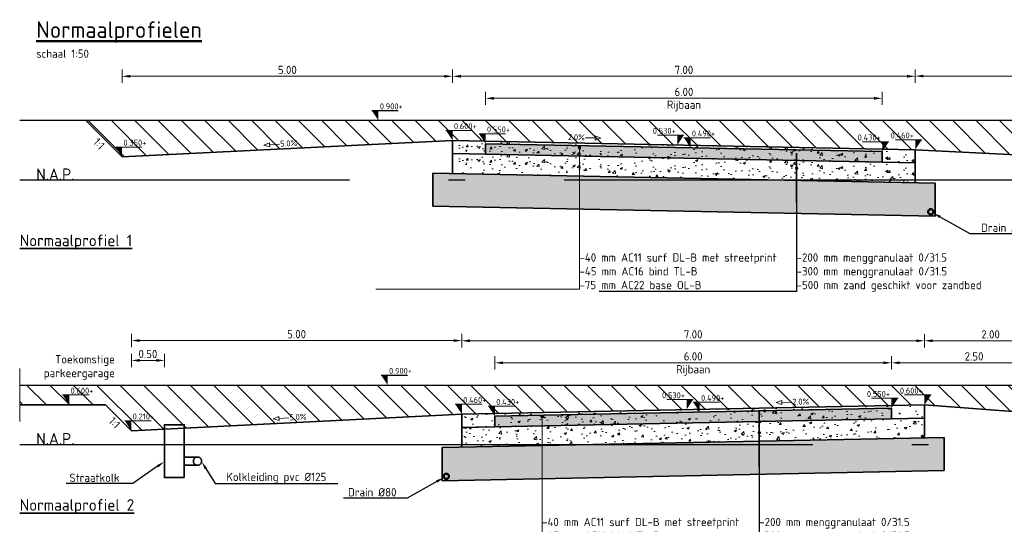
# Model space of a CAD drawing. Header units: metres. Extents: x 90704 to 91821, y 464826 to 465227.
# Tile 25 of 27: x 91534.3 to 91549.19, y 465096.56 to 465104.19. Entities that reach past the tile are written whole.
import ezdxf
from ezdxf import colors
from ezdxf.entities.mleader import LeaderData, LeaderLine
from ezdxf.math import Vec2, Vec3

# ---------------------------------------------------------------- set-up
doc = ezdxf.new("R2010")
doc.units = ezdxf.units.M
for name, pattern in [('AL-NAP_LIJN', [15.25, 12, -1.5, 0.25, -1.5]), ('RI-DRAIN_PP80', [9, 6, -1, 0, -1, 0, -1]), ('RI-HWA_KOLKAANSLUITING', [4.3, 2.5, -1.8]), ('XX-AFBREEK', [7, 4, -1, 1, -1]), ('XX-HIDDEN', [4, 2, -2])]:
    doc.linetypes.add(name, pattern=pattern)
for name, color, linetype, lineweight in [('N-WE-GW-BERM-G', 90, 'Continuous', 35), ('N-WE-GW-GROND_ONTGRAVEN-A', 253, 'Continuous', 18), ('N-WE-VH-M-50', 7, 'Continuous', 18), ('N-WE-VH-VERHARDING_FUNDERING-G', 7, 'Continuous', 35), ('N-WE-VH-VERHARDING_FUNDERING_GRANULAAT-AD-50', 252, 'Continuous', 18), ('N-WE-VH-VERHARDING_FUNDERING_ZAND-AD-50', 252, 'Continuous', 18), ('N-WE-WH-T25', 7, 'Continuous', 25), ('X-XX-AL-AFBREEKLIJN-G', 7, 'XX-AFBREEK', 18), ('X-XX-AL-CONSTRUCTIELIJN-GD', 7, 'Continuous', 25), ('X-XX-AL-NAP-GD', 7, 'AL-NAP_LIJN', 25), ('X-XX-AL-NAP-T35', 2, 'Continuous', 35), ('X-XX-AL-PEILMAAT-SD', 7, 'Continuous', 25), ('X-XX-AL-T25', 7, 'Continuous', 25), ('X-XX-AL-T35', 2, 'Continuous', 35), ('X-XX-AL-T50', 4, 'Continuous', 50)]:
    doc.layers.add(name, color=color, linetype=linetype, lineweight=lineweight)
for name, color, linetype, lineweight, true_color in [('N-WE-RI-DRAINAGE_DRAIN_PP_80-GD', 7, 'RI-DRAIN_PP80', 50, 0xff9124), ('N-WE-RI-HWA_KOLK_STRAATKOLK-S', 150, 'Continuous', 25, 0x007fff), ('N-WE-RI-HWA_KOLKAANSLUITING_PVC_125-G', 150, 'RI-HWA_KOLKAANSLUITING', 35, 0x007fff), ('N-WE-VH-VERHARDING-G', 7, 'XX-HIDDEN', 35, 0x7dbf7d), ('T-WE-VH-M-50', 7, 'Continuous', 18, 0x7dbf7d)]:
    doc.layers.add(name, color=color, linetype=linetype, lineweight=lineweight, true_color=true_color)
doc.styles.add('NLCS-ISO', font='NLCS-ISO.ttf')
doc.styles.add('NLCS-ISO-M50-T25', font='NLCS-ISO.ttf', dxfattribs={"height": 0.125})
doc.styles.add('NLCS-ISO-M50-T35', font='NLCS-ISO.ttf', dxfattribs={"height": 0.175})
doc.styles.add('NLCS-ISO-M50-T50', font='NLCS-ISO.ttf', dxfattribs={"height": 0.25})
doc.dimstyles.new('NLCS-M50-T25-PIJL_L2_H1', dxfattribs={"dimscale": 0.05, "dimtxt": 2.5, "dimasz": 2.5, "dimexe": 2, "dimexo": 2, "dimgap": 0.7, "dimtad": 1, "dimzin": 0, "dimdsep": 46, "dimtxsty": 'NLCS-ISO-M50-T25', "dimcen": 0, "dimdle": 2, "dimclrd": 256, "dimclre": 256, "dimclrt": 256, "dimadec": 1, "dimazin": 0, "dimtfac": 1, "dimtdec": 3, "dimtofl": 0, "dimtmove": 0, "dimatfit": 3, "dimfxl": 2, "dimfxlon": 1, "dimtfillclr": 256, "dimtolj": 1, "dimtzin": 0, "dimlwd": -1, "dimlwe": -1, "dimarcsym": 0})

# ---------------------------------------------------------------- blocks, each defined once
blk = doc.blocks.new('SAL-PEILMAAT_INFRACAD_H01-SOD')
at = {"color": 0, "linetype": 'ByBlock', "lineweight": -2}
blk.add_line((-2, 3), (6, 3), dxfattribs=at)
blk.add_solid([(-2, 3), (0, 3), (0, 0)], dxfattribs=at)
at = {"color": 0, "linetype": 'ByBlock', "lineweight": -2, "style": 'NLCS-ISO'}
blk.add_attdef('...', (0.4, 3.4), '', height=1.8, dxfattribs=at)
blk = doc.blocks.new('*D40')
at = {"layer": 'Defpoints', "color": 0, "transparency": 16777216}
for p in [(91547.486, 465098.999), (91547.486, 465098.312), (91541.486, 465098.192)]:
    blk.add_point(p, dxfattribs=at)
at = {"layer": 'T-WE-VH-M-50', "transparency": 16777216}
for p, q in [((91541.486, 465098.899), (91541.486, 465099.099)), ((91547.486, 465098.899), (91547.486, 465099.099)), ((91541.611, 465098.999), (91547.361, 465098.999))]:
    blk.add_line(p, q, dxfattribs=at)
for points in [[(91541.611, 465099.02), (91541.611, 465098.978), (91541.486, 465098.999)], [(91547.361, 465099.02), (91547.361, 465098.978), (91547.486, 465098.999)]]:
    blk.add_solid(points, dxfattribs=at)
at = {"layer": 'T-WE-VH-M-50', "transparency": 16777216, "char_height": 0.125, "attachment_point": 5, "style": 'NLCS-ISO-M50-T25'}
for s, insert in [('\\A1;6.00', (91544.486, 465099.096)), ('\\A1;Rijbaan', (91544.486, 465098.883))]:
    blk.add_mtext(s, dxfattribs=dict(at, insert=insert))
blk = doc.blocks.new('*U32')
blk.add_lwpolyline([(-4.85, 1.28), (-3.12, 0.65), (-3.12, 1.91)], close=True)
blk.add_lwpolyline([(-0.16, 1.28), (-3.12, 1.28)])
at = {"style": 'NLCS-ISO'}
blk.add_attdef('AFSCHOT', (0.06, 0.53), '', height=1.8, dxfattribs=at)
blk = doc.blocks.new('_Dot')
at = {"color": 0, "linetype": 'ByBlock', "lineweight": -2}
blk.add_line((-0.5, 0), (-1, 0), dxfattribs=at)
at = {"color": 0, "linetype": 'ByBlock', "const_width": 0.5}
blk.add_lwpolyline([(-0.25, 0, 1), (0.25, 0, 1)], format="xyb", close=True, dxfattribs=at)
blk = doc.blocks.new('*D41')
at = {"layer": 'Defpoints', "color": 0, "transparency": 16777216}
for p in [(91547.986, 465099.332), (91547.986, 465098.362), (91540.986, 465098.222)]:
    blk.add_point(p, dxfattribs=at)
at = {"layer": 'N-WE-VH-M-50', "transparency": 16777216}
for p, q in [((91540.986, 465099.232), (91540.986, 465099.432)), ((91541.111, 465099.332), (91547.861, 465099.332)), ((91547.986, 465099.232), (91547.986, 465099.432))]:
    blk.add_line(p, q, dxfattribs=at)
for points in [[(91541.111, 465099.353), (91541.111, 465099.311), (91540.986, 465099.332)], [(91547.861, 465099.353), (91547.861, 465099.311), (91547.986, 465099.332)]]:
    blk.add_solid(points, dxfattribs=at)
at = {"layer": 'N-WE-VH-M-50', "transparency": 16777216, "insert": (91544.486, 465099.429), "char_height": 0.125, "attachment_point": 5, "style": 'NLCS-ISO-M50-T25'}
blk.add_mtext('\\A1;7.00', dxfattribs=at)
blk = doc.blocks.new('*D74')
at = {"layer": 'Defpoints', "color": 0, "transparency": 16777216}
for p in [(91549.986, 465099.332), (91547.986, 465098.362), (91549.986, 465098.212)]:
    blk.add_point(p, dxfattribs=at)
at = {"layer": 'N-WE-VH-M-50', "transparency": 16777216}
for p, q in [((91547.986, 465099.232), (91547.986, 465099.432)), ((91548.111, 465099.332), (91549.861, 465099.332)), ((91549.986, 465099.232), (91549.986, 465099.432))]:
    blk.add_line(p, q, dxfattribs=at)
for points in [[(91548.111, 465099.353), (91548.111, 465099.311), (91547.986, 465099.332)], [(91549.861, 465099.353), (91549.861, 465099.311), (91549.986, 465099.332)]]:
    blk.add_solid(points, dxfattribs=at)
at = {"layer": 'N-WE-VH-M-50', "transparency": 16777216, "insert": (91548.986, 465099.429), "char_height": 0.125, "attachment_point": 5, "style": 'NLCS-ISO-M50-T25'}
blk.add_mtext('\\A1;2.00', dxfattribs=at)
blk = doc.blocks.new('*D75')
at = {"layer": 'Defpoints', "color": 0, "transparency": 16777216}
for p in [(91540.986, 465099.335), (91540.986, 465098.222), (91535.986, 465097.972)]:
    blk.add_point(p, dxfattribs=at)
at = {"layer": 'N-WE-VH-M-50', "transparency": 16777216}
for p, q in [((91535.986, 465099.235), (91535.986, 465099.435)), ((91536.111, 465099.335), (91540.861, 465099.335)), ((91540.986, 465099.235), (91540.986, 465099.435))]:
    blk.add_line(p, q, dxfattribs=at)
for points in [[(91536.111, 465099.356), (91536.111, 465099.314), (91535.986, 465099.335)], [(91540.861, 465099.356), (91540.861, 465099.314), (91540.986, 465099.335)]]:
    blk.add_solid(points, dxfattribs=at)
at = {"layer": 'N-WE-VH-M-50', "transparency": 16777216, "insert": (91538.486, 465099.432), "char_height": 0.125, "attachment_point": 5, "style": 'NLCS-ISO-M50-T25'}
blk.add_mtext('\\A1;5.00', dxfattribs=at)
blk = doc.blocks.new('*D76')
at = {"layer": 'Defpoints', "color": 0, "transparency": 16777216}
for p in [(91541.346, 465102.999), (91541.346, 465102.312), (91547.346, 465102.192)]:
    blk.add_point(p, dxfattribs=at)
at = {"layer": 'T-WE-VH-M-50', "transparency": 16777216}
for p, q in [((91541.346, 465102.899), (91541.346, 465103.099)), ((91547.346, 465102.899), (91547.346, 465103.099)), ((91547.221, 465102.999), (91541.471, 465102.999))]:
    blk.add_line(p, q, dxfattribs=at)
for points in [[(91541.471, 465103.02), (91541.471, 465102.978), (91541.346, 465102.999)], [(91547.221, 465103.02), (91547.221, 465102.978), (91547.346, 465102.999)]]:
    blk.add_solid(points, dxfattribs=at)
at = {"layer": 'T-WE-VH-M-50', "transparency": 16777216, "char_height": 0.125, "attachment_point": 5, "style": 'NLCS-ISO-M50-T25'}
for s, insert in [('\\A1;6.00', (91544.346, 465103.096)), ('\\A1;Rijbaan', (91544.346, 465102.883))]:
    blk.add_mtext(s, dxfattribs=dict(at, insert=insert))
blk = doc.blocks.new('*D77')
at = {"layer": 'Defpoints', "color": 0, "transparency": 16777216}
for p in [(91540.846, 465103.332), (91540.846, 465102.362), (91547.846, 465102.222)]:
    blk.add_point(p, dxfattribs=at)
at = {"layer": 'N-WE-VH-M-50', "transparency": 16777216}
for p, q in [((91540.846, 465103.232), (91540.846, 465103.432)), ((91547.846, 465103.232), (91547.846, 465103.432)), ((91547.721, 465103.332), (91540.971, 465103.332))]:
    blk.add_line(p, q, dxfattribs=at)
for points in [[(91540.971, 465103.353), (91540.971, 465103.311), (91540.846, 465103.332)], [(91547.721, 465103.353), (91547.721, 465103.311), (91547.846, 465103.332)]]:
    blk.add_solid(points, dxfattribs=at)
at = {"layer": 'N-WE-VH-M-50', "transparency": 16777216, "insert": (91544.346, 465103.429), "char_height": 0.125, "attachment_point": 5, "style": 'NLCS-ISO-M50-T25'}
blk.add_mtext('\\A1;7.00', dxfattribs=at)
blk = doc.blocks.new('*D78')
at = {"layer": 'Defpoints', "color": 0, "transparency": 16777216}
for p in [(91535.846, 465103.332), (91540.846, 465102.362), (91535.846, 465102.112)]:
    blk.add_point(p, dxfattribs=at)
at = {"layer": 'N-WE-VH-M-50', "transparency": 16777216}
for p, q in [((91535.846, 465103.232), (91535.846, 465103.432)), ((91540.846, 465103.232), (91540.846, 465103.432)), ((91540.721, 465103.332), (91535.971, 465103.332))]:
    blk.add_line(p, q, dxfattribs=at)
for points in [[(91535.971, 465103.353), (91535.971, 465103.311), (91535.846, 465103.332)], [(91540.721, 465103.353), (91540.721, 465103.311), (91540.846, 465103.332)]]:
    blk.add_solid(points, dxfattribs=at)
at = {"layer": 'N-WE-VH-M-50', "transparency": 16777216, "insert": (91538.346, 465103.429), "char_height": 0.125, "attachment_point": 5, "style": 'NLCS-ISO-M50-T25'}
blk.add_mtext('\\A1;5.00', dxfattribs=at)
blk = doc.blocks.new('*D79')
at = {"layer": 'Defpoints', "color": 0, "transparency": 16777216}
for p in [(91547.846, 465103.335), (91547.846, 465102.222), (91552.846, 465101.972)]:
    blk.add_point(p, dxfattribs=at)
at = {"layer": 'N-WE-VH-M-50', "transparency": 16777216}
for p, q in [((91547.846, 465103.235), (91547.846, 465103.435)), ((91552.846, 465103.235), (91552.846, 465103.435)), ((91552.721, 465103.335), (91547.971, 465103.335))]:
    blk.add_line(p, q, dxfattribs=at)
for points in [[(91547.971, 465103.356), (91547.971, 465103.314), (91547.846, 465103.335)], [(91552.721, 465103.356), (91552.721, 465103.314), (91552.846, 465103.335)]]:
    blk.add_solid(points, dxfattribs=at)
at = {"layer": 'N-WE-VH-M-50', "transparency": 16777216, "insert": (91550.346, 465103.432), "char_height": 0.125, "attachment_point": 5, "style": 'NLCS-ISO-M50-T25'}
blk.add_mtext('\\A1;5.00', dxfattribs=at)
blk = doc.blocks.new('*D104')
at = {"layer": 'Defpoints', "color": 0, "transparency": 16777216}
for p in [(91549.986, 465098.999), (91547.486, 465098.312), (91549.986, 465098.212)]:
    blk.add_point(p, dxfattribs=at)
at = {"layer": 'T-WE-VH-M-50', "transparency": 16777216}
for p, q in [((91547.486, 465098.899), (91547.486, 465099.099)), ((91549.986, 465098.899), (91549.986, 465099.099)), ((91547.611, 465098.999), (91549.861, 465098.999))]:
    blk.add_line(p, q, dxfattribs=at)
for points in [[(91547.611, 465099.02), (91547.611, 465098.978), (91547.486, 465098.999)], [(91549.861, 465099.02), (91549.861, 465098.978), (91549.986, 465098.999)]]:
    blk.add_solid(points, dxfattribs=at)
at = {"layer": 'T-WE-VH-M-50', "transparency": 16777216, "insert": (91548.736, 465099.096), "char_height": 0.125, "attachment_point": 5, "style": 'NLCS-ISO-M50-T25'}
blk.add_mtext('\\A1;2.50', dxfattribs=at)
blk = doc.blocks.new('*D114')
at = {"layer": 'Defpoints', "color": 0, "transparency": 16777216}
for p in [(91536.486, 465099.035), (91536.486, 465098.012), (91535.986, 465097.972)]:
    blk.add_point(p, dxfattribs=at)
at = {"layer": 'N-WE-VH-M-50', "transparency": 16777216}
for p, q in [((91535.986, 465098.935), (91535.986, 465099.135)), ((91536.111, 465099.035), (91536.361, 465099.035)), ((91536.486, 465098.935), (91536.486, 465099.135))]:
    blk.add_line(p, q, dxfattribs=at)
for points in [[(91536.111, 465099.056), (91536.111, 465099.014), (91535.986, 465099.035)], [(91536.361, 465099.056), (91536.361, 465099.014), (91536.486, 465099.035)]]:
    blk.add_solid(points, dxfattribs=at)
at = {"layer": 'N-WE-VH-M-50', "transparency": 16777216, "insert": (91536.236, 465099.132), "char_height": 0.125, "attachment_point": 5, "style": 'NLCS-ISO-M50-T25'}
blk.add_mtext('\\A1;0.50', dxfattribs=at)

msp = doc.modelspace()

# ---------------------------------------------------------------- hatches: boundary and pattern name
at = {"layer": 'N-WE-GW-GROND_ONTGRAVEN-A'}
h = msp.add_hatch(dxfattribs=at)
h.set_pattern_fill('AGW-WERK_ONTGRAVEN', color=256, scale=0.05, pattern_type=2)
h.set_pattern_definition([(135, (0, 0), (-0.1767766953, -0.1767766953), [])])
h.paths.add_polyline_path([(91553.236, 465102.362), (91554.536, 465102.362), (91554.536, 465102.662), (91535.296, 465102.662), (91535.846, 465102.112), (91540.846, 465102.362), (91547.846, 465102.222), (91552.846, 465101.972), (91553.036, 465102.162)])
h = msp.add_hatch(dxfattribs=at)
h.set_pattern_fill('AGW-WERK_ONTGRAVEN', color=256, scale=0.05, pattern_type=2)
h.set_pattern_definition([(135, (-25.3278, -4), (-0.1767766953, -0.1767766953), [])])
h.paths.add_polyline_path([(91547.986, 465098.362), (91549.986, 465098.212), (91549.536, 465098.662), (91534.296, 465098.662), (91534.296, 465098.362), (91535.596, 465098.362), (91535.986, 465097.972), (91540.986, 465098.222)])
at = {"layer": 'N-WE-VH-VERHARDING-G', "linetype": 'ByBlock', "true_color": 0xd7ebd2}
h = msp.add_hatch(color=254, dxfattribs=at)
h.dxf.hatch_style = 1
h.paths.add_polyline_path([(91541.346, 465102.152), (91541.346, 465102.312), (91547.346, 465102.192), (91547.346, 465102.032)])
h = msp.add_hatch(color=254, dxfattribs=at)
h.dxf.hatch_style = 1
h.paths.add_polyline_path([(91547.486, 465098.152), (91547.486, 465098.312), (91541.486, 465098.192), (91541.486, 465098.032)])
at = {"layer": 'N-WE-VH-VERHARDING_FUNDERING_GRANULAAT-AD-50'}
h = msp.add_hatch(dxfattribs=at)
h.set_pattern_fill('AVH-FUNDERING_GRANULAAT_MENG_01-SO', color=256, scale=0.05, pattern_type=2)
h.set_pattern_definition([(50, (91566.8138, 465102.23175), (0.35863, -0.031376), [0.0375, -0.4125]), (355, (91566.8138, 465102.23175), (-0.0693757, 0.376096), [0.03, -0.33]), (100.4514, (91566.84367, 465102.22913), (0.2892547, 0.34472), [0.03187, -0.350571]), (46.1842, (91566.8138, 465102.33175), (0.5336205, -0.0827595), [0.05625, -0.61875]), (96.6356, (91566.85826, 465102.32485), (0.467331, 0.487059), [0.047805, -0.525857]), (351.1842, (91566.8138, 465102.33175), (0.467331, 0.487059), [0.045, -0.495]), (21, (91566.8638, 465102.30675), (0.2984535, -0.2013094), [0.0375, -0.4125]), (326, (91566.8638, 465102.30675), (0.1216577, 0.362575), [0.03, -0.33]), (71.4514, (91566.88866, 465102.28997), (0.4201113, 0.1612652), [0.03187, -0.350571]), (37.5, (91566.81379, 465102.23175), (0.0060799, 0.1664469), [0, -0.326, 0, -0.335, 0, -0.33125]), (7.5, (91566.81379, 465102.23175), (0.1315348, 0.1972059), [0, -0.191, 0, -0.3185, 0, -0.12625]), (327.5, (91566.70229, 465102.23175), (0.2669112, -0.01127744), [0, -0.125, 0, -0.39, 0, -0.5175]), (317.5, (91566.6523, 465102.23175), (0.291593, 0.0500525), [0, -0.1625, 0, -0.259, 0, -0.3675])])
h.paths.add_polyline_path([(91540.846, 465102.162), (91540.846, 465102.362), (91547.846, 465102.222), (91547.846, 465102.022)])
h = msp.add_hatch(dxfattribs=at)
h.set_pattern_fill('AVH-FUNDERING_GRANULAAT_MENG_01-SO', color=256, scale=0.05, pattern_type=2)
h.set_pattern_definition([(50, (91566.8138, 465102.0317), (0.35863, -0.031376), [0.0375, -0.4125]), (355, (91566.8138, 465102.0317), (-0.0693757, 0.376096), [0.03, -0.33]), (100.4514, (91566.84367, 465102.0291), (0.2892547, 0.34472), [0.03187, -0.350571]), (46.1842, (91566.8138, 465102.1317), (0.5336205, -0.0827595), [0.05625, -0.61875]), (96.6356, (91566.85826, 465102.1248), (0.467331, 0.487059), [0.047805, -0.525857]), (351.1842, (91566.8138, 465102.1317), (0.467331, 0.487059), [0.045, -0.495]), (21, (91566.8638, 465102.1067), (0.2984535, -0.2013094), [0.0375, -0.4125]), (326, (91566.8638, 465102.1067), (0.1216577, 0.362575), [0.03, -0.33]), (71.4514, (91566.88866, 465102.08993), (0.4201113, 0.1612652), [0.03187, -0.350571]), (37.5, (91566.81379, 465102.0317), (0.0060799, 0.1664469), [0, -0.326, 0, -0.335, 0, -0.33125]), (7.5, (91566.81379, 465102.0317), (0.1315348, 0.1972059), [0, -0.191, 0, -0.3185, 0, -0.12625]), (327.5, (91566.70229, 465102.0317), (0.2669112, -0.01127744), [0, -0.125, 0, -0.39, 0, -0.5175]), (317.5, (91566.6523, 465102.0317), (0.291593, 0.0500525), [0, -0.1625, 0, -0.259, 0, -0.3675])])
h.paths.add_polyline_path([(91540.846, 465101.862), (91540.846, 465102.162), (91547.846, 465102.022), (91547.846, 465101.722)])
h = msp.add_hatch(dxfattribs=at)
h.set_pattern_fill('AVH-FUNDERING_GRANULAAT_MENG_01-SO', color=256, scale=0.05, pattern_type=2)
h.set_pattern_definition([(50, (91541.486, 465098.23175), (0.35863, -0.031376), [0.0375, -0.4125]), (355, (91541.486, 465098.23175), (-0.069376, 0.376096), [0.03, -0.33]), (100.4514, (91541.51588, 465098.22913), (0.289255, 0.34472), [0.03187, -0.350571]), (46.184, (91541.486, 465098.33175), (0.53362, -0.08276), [0.05625, -0.61875]), (96.636, (91541.53046, 465098.32485), (0.46733, 0.48706), [0.047805, -0.525857]), (351.184, (91541.486, 465098.33175), (0.46733, 0.48706), [0.045, -0.495]), (21, (91541.536, 465098.30675), (0.298454, -0.20131), [0.0375, -0.4125]), (326, (91541.536, 465098.30675), (0.121658, 0.362575), [0.03, -0.33]), (71.4514, (91541.56087, 465098.28997), (0.420111, 0.161265), [0.03187, -0.350571]), (37.5, (91541.486, 465098.23175), (0.00608, 0.166447), [0, -0.326, 0, -0.335, 0, -0.33125]), (7.5, (91541.486, 465098.23175), (0.131535, 0.197206), [0, -0.191, 0, -0.3185, 0, -0.12625]), (327.5, (91541.3745, 465098.23175), (0.2669112, -0.0112774), [0, -0.125, 0, -0.39, 0, -0.5175]), (317.5, (91541.3245, 465098.23175), (0.291593, 0.0500525), [0, -0.1625, 0, -0.259, 0, -0.3675])])
h.paths.add_polyline_path([(91547.986, 465098.162), (91547.986, 465098.362), (91540.986, 465098.222), (91540.986, 465098.022)])
h = msp.add_hatch(dxfattribs=at)
h.set_pattern_fill('AVH-FUNDERING_GRANULAAT_MENG_01-SO', color=256, scale=0.05, pattern_type=2)
h.set_pattern_definition([(50, (91546.81656, 465102.04668), (0.35863, -0.031376), [0.0375, -0.4125]), (355, (91546.81656, 465102.04668), (-0.069376, 0.376096), [0.03, -0.33]), (100.4514, (91546.84644, 465102.04406), (0.289255, 0.34472), [0.03187, -0.350571]), (46.184, (91546.81656, 465102.14668), (0.53362, -0.08276), [0.05625, -0.61875]), (96.636, (91546.861, 465102.1398), (0.46733, 0.48706), [0.047805, -0.525857]), (351.184, (91546.81656, 465102.1467), (0.46733, 0.48706), [0.045, -0.495]), (21, (91546.86656, 465102.12168), (0.298454, -0.20131), [0.0375, -0.4125]), (326, (91546.86656, 465102.12168), (0.121658, 0.362575), [0.03, -0.33]), (71.4514, (91546.89143, 465102.1049), (0.420111, 0.161265), [0.03187, -0.350571]), (37.5, (91546.81656, 465102.04668), (0.00608, 0.166447), [0, -0.326, 0, -0.335, 0, -0.33125]), (7.5, (91546.81656, 465102.04668), (0.1315348, 0.197206), [0, -0.191, 0, -0.3185, 0, -0.12625]), (327.5, (91546.70506, 465102.04668), (0.2669112, -0.0112774), [0, -0.125, 0, -0.39, 0, -0.5175]), (317.5, (91546.65506, 465102.04668), (0.291593, 0.0500525), [0, -0.1625, 0, -0.259, 0, -0.3675])])
h.paths.add_polyline_path([(91547.986, 465097.862), (91547.986, 465098.162), (91540.986, 465098.022), (91540.986, 465097.722)])
at = {"layer": 'N-WE-VH-VERHARDING_FUNDERING_ZAND-AD-50'}
h = msp.add_hatch(dxfattribs=at)
h.set_pattern_fill('AVH-FUNDERING_ZAND-SO', color=256, scale=0.05, pattern_type=2)
h.set_pattern_definition([(37.5, (19.99723, -0.01497), (-0.003149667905, 0.096341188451), [0, -0.076, 0, -0.085, 0, -0.08125]), (7.5, (19.99723, -0.01497), (0.088488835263, 0.14110730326), [0, -0.041, 0, -0.0685, 0, -0.02625]), (327.5, (19.93573, -0.01497), (0.155707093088, 0.000282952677), [0, -0.025, 0, -0.09, 0, -0.1175]), (317.5, (19.93573, -0.01497), (0.15030633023, 0.043883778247), [0, -0.0125, 0, -0.059, 0, -0.0675])])
h.paths.add_polyline_path([(91540.546, 465101.368), (91540.546, 465101.868), (91548.146, 465101.716), (91548.151, 465101.216), (91548.141, 465101.216)])
h = msp.add_hatch(dxfattribs=at)
h.set_pattern_fill('AVH-FUNDERING_ZAND-SO', color=256, scale=0.05, pattern_type=2)
h.set_pattern_definition([(37.5, (-5.33056, -4.01497), (-0.003149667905, 0.096341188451), [0, -0.076, 0, -0.085, 0, -0.08125]), (7.5, (-5.33056, -4.01497), (0.088488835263, 0.14110730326), [0, -0.041, 0, -0.0685, 0, -0.02625]), (327.5, (-5.39206, -4.01497), (0.155707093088, 0.000282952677), [0, -0.025, 0, -0.09, 0, -0.1175]), (317.5, (-5.39206, -4.01497), (0.15030633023, 0.043883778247), [0, -0.0125, 0, -0.059, 0, -0.0675])])
h.paths.add_polyline_path([(91548.286, 465097.368), (91548.286, 465097.868), (91540.686, 465097.716), (91540.681, 465097.216), (91540.691, 465097.216)])

# ---------------------------------------------------------------- linework, layer by layer
at = {"layer": 'N-WE-GW-BERM-G', "flags": 128}
for points in [[(91535.846, 465102.112), (91535.296, 465102.662)], [(91540.846, 465102.362), (91535.846, 465102.112)], [(91547.846, 465102.222), (91552.846, 465101.972), (91553.236, 465102.362), (91554.536, 465102.362)], [(91540.986, 465098.222), (91535.986, 465097.972), (91535.596, 465098.362), (91534.296, 465098.362)], [(91547.986, 465098.362), (91549.986, 465098.212)]]:
    msp.add_lwpolyline(points, dxfattribs=at)
at = {"layer": 'N-WE-RI-DRAINAGE_DRAIN_PP_80-GD'}
for centre in [(91548.081, 465101.282), (91540.751, 465097.282)]:
    msp.add_circle(centre, 0.04, dxfattribs=at)
at = {"layer": 'N-WE-RI-HWA_KOLK_STRAATKOLK-S', "lineweight": 35}
msp.add_lwpolyline([(91536.786, 465097.262), (91536.486, 465097.262), (91536.486, 465098.062), (91536.786, 465098.062)], close=True, dxfattribs=at)
at = {"layer": 'N-WE-RI-HWA_KOLKAANSLUITING_PVC_125-G', "flags": 128}
for points in [[(91536.986, 465097.574), (91536.786, 465097.574)], [(91536.992, 465097.449), (91536.786, 465097.449)]]:
    msp.add_lwpolyline(points, dxfattribs=at)
at = {"layer": 'N-WE-RI-HWA_KOLKAANSLUITING_PVC_125-G'}
msp.add_circle((91536.986, 465097.512), 0.0625, dxfattribs=at)
at = {"layer": 'N-WE-VH-VERHARDING-G', "linetype": 'ByBlock', "flags": 128}
for points in [[(91547.346, 465102.032), (91547.346, 465102.192), (91541.346, 465102.312), (91541.346, 465102.152)], [(91541.486, 465098.032), (91541.486, 465098.192), (91547.486, 465098.312), (91547.486, 465098.152)]]:
    msp.add_lwpolyline(points, dxfattribs=at)
at = {"layer": 'N-WE-VH-VERHARDING_FUNDERING-G', "flags": 128}
for points in [[(91540.846, 465102.362), (91547.846, 465102.222)], [(91540.846, 465102.362), (91540.846, 465101.862)], [(91540.846, 465102.162), (91547.846, 465102.022)], [(91547.846, 465102.222), (91547.846, 465101.722)], [(91540.546, 465101.868), (91548.146, 465101.716)], [(91540.546, 465101.868), (91540.546, 465101.368)], [(91548.146, 465101.216), (91548.146, 465101.716)], [(91548.146, 465101.216), (91540.546, 465101.368)], [(91547.986, 465098.362), (91540.986, 465098.222)], [(91547.986, 465098.362), (91547.986, 465097.862)], [(91540.986, 465098.222), (91540.986, 465097.722)], [(91547.986, 465098.162), (91540.986, 465098.022)], [(91548.286, 465097.868), (91540.686, 465097.716)], [(91548.286, 465097.868), (91548.286, 465097.368)], [(91540.686, 465097.216), (91540.686, 465097.716)], [(91540.686, 465097.216), (91548.286, 465097.368)]]:
    msp.add_lwpolyline(points, dxfattribs=at)
at = {"layer": 'X-XX-AL-AFBREEKLIJN-G'}
msp.add_line((91534.296, 465098.112), (91534.296, 465098.912), dxfattribs=at)
at = {"layer": 'X-XX-AL-CONSTRUCTIELIJN-GD', "color": 252, "flags": 128}
for points in [[(91554.536, 465102.662), (91534.296, 465102.662)], [(91534.296, 465098.662), (91549.536, 465098.662), (91549.986, 465098.212), (91550.986, 465098.212)]]:
    msp.add_lwpolyline(points, dxfattribs=at)
at = {"layer": 'X-XX-AL-NAP-GD', "flags": 128}
for points in [[(91554.536, 465101.762), (91534.296, 465101.762)], [(91534.296, 465097.762), (91550.986, 465097.762)]]:
    msp.add_lwpolyline(points, dxfattribs=at)

# ---------------------------------------------------------------- block references
at = {"layer": 'N-WE-VH-M-50', "xscale": 0.05, "yscale": 0.05, "zscale": 0.05}
for p, values in [((91540.846, 465102.362), {'...': '0.600+'}), ((91535.846, 465102.112), {'...': '0.350+'}), ((91535.046, 465098.362), {'...': '0.600+'}), ((91540.986, 465098.222), {'...': '0.460+'}), ((91535.986, 465097.972), {'...': '0.210+'})]:
    msp.add_blockref('SAL-PEILMAAT_INFRACAD_H01-SOD', p, dxfattribs=at).add_auto_attribs(values)
at = {"layer": 'N-WE-VH-M-50'}
ref = msp.add_blockref('*U32', (91542.846, 465102.338), dxfattribs=dict(at, xscale=-0.05000000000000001, yscale=0.05000000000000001, zscale=0.05000000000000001, rotation=358.8542371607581))
ref.add_attrib('AFSCHOT', '2.0%', (91542.592, 465102.369), dxfattribs={"layer": '0', "height": 0.09, "rotation": 358.8542, "style": 'NLCS-ISO'})
ref = msp.add_blockref('SAL-PEILMAAT_INFRACAD_H01-SOD', (91544.246, 465102.292), dxfattribs=dict(at, xscale=-0.05, yscale=0.05, zscale=0.05))
ref.add_attrib('...', '0.530+', (91543.875, 465102.462), dxfattribs={"layer": '0', "color": 0, "linetype": 'ByBlock', "lineweight": -2, "height": 0.09, "style": 'NLCS-ISO'})
ref = msp.add_blockref('SAL-PEILMAAT_INFRACAD_H01-SOD', (91547.846, 465102.222), dxfattribs=dict(at, xscale=-0.05, yscale=0.05, zscale=0.05))
ref.add_attrib('...', '0.460+', (91547.475, 465102.392), dxfattribs={"layer": '0', "color": 0, "linetype": 'ByBlock', "lineweight": -2, "height": 0.09, "style": 'NLCS-ISO'})
at = {"layer": 'N-WE-VH-M-50', "xscale": 0.05000000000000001, "yscale": 0.05000000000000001, "zscale": 0.05000000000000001}
for p, rotation, values in [((91538.238, 465102.24), 3.056134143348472, {'AFSCHOT': '5.0%'}), ((91545.986, 465098.338), 1.145762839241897, {'AFSCHOT': '2.0%'}), ((91538.378, 465098.101), 3.056134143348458, {'AFSCHOT': '5.0%'})]:
    msp.add_blockref('*U32', p, dxfattribs=dict(at, rotation=rotation)).add_auto_attribs(values)
at = {"layer": 'N-WE-VH-M-50'}
ref = msp.add_blockref('SAL-PEILMAAT_INFRACAD_H01-SOD', (91547.986, 465098.362), dxfattribs=dict(at, xscale=-0.05, yscale=0.05, zscale=0.05))
ref.add_attrib('...', '0.600+', (91547.615, 465098.532), dxfattribs={"layer": '0', "color": 0, "linetype": 'ByBlock', "lineweight": -2, "height": 0.09, "style": 'NLCS-ISO'})
ref = msp.add_blockref('SAL-PEILMAAT_INFRACAD_H01-SOD', (91544.386, 465098.292), dxfattribs=dict(at, xscale=-0.05, yscale=0.05, zscale=0.05))
ref.add_attrib('...', '0.530+', (91544.015, 465098.462), dxfattribs={"layer": '0', "color": 0, "linetype": 'ByBlock', "lineweight": -2, "height": 0.09, "style": 'NLCS-ISO'})
at = {"layer": 'T-WE-VH-M-50', "xscale": 0.05, "yscale": 0.05, "zscale": 0.05}
for p, values in [((91541.346, 465102.312), {'...': '0.550+'}), ((91544.446, 465102.252), {'...': '0.490+'}), ((91541.486, 465098.192), {'...': '0.430+'}), ((91544.586, 465098.252), {'...': '0.490+'})]:
    msp.add_blockref('SAL-PEILMAAT_INFRACAD_H01-SOD', p, dxfattribs=at).add_auto_attribs(values)
at = {"layer": 'T-WE-VH-M-50'}
ref = msp.add_blockref('SAL-PEILMAAT_INFRACAD_H01-SOD', (91547.346, 465102.192), dxfattribs=dict(at, xscale=-0.05, yscale=0.05, zscale=0.05))
ref.add_attrib('...', '0.430+', (91546.975, 465102.362), dxfattribs={"layer": '0', "color": 0, "linetype": 'ByBlock', "lineweight": -2, "height": 0.09, "style": 'NLCS-ISO'})
ref = msp.add_blockref('SAL-PEILMAAT_INFRACAD_H01-SOD', (91547.486, 465098.312), dxfattribs=dict(at, xscale=-0.05, yscale=0.05, zscale=0.05))
ref.add_attrib('...', '0.550+', (91547.115, 465098.482), dxfattribs={"layer": '0', "color": 0, "linetype": 'ByBlock', "lineweight": -2, "height": 0.09, "style": 'NLCS-ISO'})
at = {"layer": 'X-XX-AL-PEILMAAT-SD', "color": 252, "xscale": 0.05, "yscale": 0.05, "zscale": 0.05}
for p in [(91539.725, 465102.662), (91539.865, 465098.662)]:
    msp.add_blockref('SAL-PEILMAAT_INFRACAD_H01-SOD', p, dxfattribs=at).add_auto_attribs({'...': '0.900+'})

# ---------------------------------------------------------------- texts
at = {"layer": 'X-XX-AL-NAP-T35', "char_height": 0.175, "attachment_point": 7, "style": 'NLCS-ISO-M50-T35'}
for insert in [(91534.546, 465101.762), (91534.546, 465097.762)]:
    msp.add_mtext_dynamic_manual_height_columns('N.A.P.', width=0.60853, gutter_width=1.75, heights=[0.175], dxfattribs=dict(at, insert=insert))
at = {"layer": 'X-XX-AL-T25', "style": 'NLCS-ISO-M50-T25'}
msp.add_text('schaal 1:50', height=0.125, dxfattribs=at).set_placement((91534.546, 465103.612))
at = {"layer": 'X-XX-AL-T25', "char_height": 0.125, "attachment_point": 1, "rotation": 313.609, "style": 'NLCS-ISO-M50-T25'}
for insert in [(91535.486, 465102.412), (91535.723, 465098.194)]:
    msp.add_mtext('1:1', dxfattribs=dict(at, insert=insert))
at = {"layer": 'X-XX-AL-T25', "insert": (91535.736, 465099.115), "char_height": 0.125, "attachment_point": 3, "style": 'NLCS-ISO-M50-T25'}
msp.add_mtext('Toekomstige \\Pparkeergarage', dxfattribs=at)
at = {"layer": 'X-XX-AL-T35', "style": 'NLCS-ISO-M50-T35'}
for s, p in [('%%UNormaalprofiel 1', (91534.296, 465100.762)), ('%%UNormaalprofiel 2', (91534.296, 465096.762))]:
    msp.add_text(s, height=0.175, dxfattribs=at).set_placement(p)
at = {"layer": 'X-XX-AL-T50', "style": 'NLCS-ISO-M50-T50'}
msp.add_text('%%UNormaalprofielen', height=0.25, dxfattribs=at).set_placement((91534.546, 465103.912))

# ---------------------------------------------------------------- dimensions: what is measured, and where the dimension line sits
at = {"layer": 'N-WE-VH-M-50'}
for base, p1, p2, picture, middle in [((91535.846, 465103.332), (91540.846, 465102.362), (91535.846, 465102.112), '*D78', (91538.346, 465103.429)), ((91540.846, 465103.332), (91547.846, 465102.222), (91540.846, 465102.362), '*D77', (91544.346, 465103.429)), ((91547.846, 465103.335), (91552.846, 465101.972), (91547.846, 465102.222), '*D79', (91550.346, 465103.432)), ((91536.486, 465099.035), (91535.986, 465097.972), (91536.486, 465098.012), '*D114', (91536.236, 465099.132))]:
    dim = msp.add_linear_dim(base=base, p1=p1, p2=p2, angle=180, dimstyle='NLCS-M50-T25-PIJL_L2_H1', dxfattribs=at)
    dim.commit()
    dim.dimension.update_dxf_attribs({"geometry": picture, "text_midpoint": middle})
for base, p1, p2, picture, middle in [((91540.986, 465099.335), (91535.986, 465097.972), (91540.986, 465098.222), '*D75', (91538.486, 465099.432)), ((91547.986, 465099.332), (91540.986, 465098.222), (91547.986, 465098.362), '*D41', (91544.486, 465099.429)), ((91549.986, 465099.332), (91547.986, 465098.362), (91549.986, 465098.212), '*D74', (91548.986, 465099.429))]:
    dim = msp.add_linear_dim(base=base, p1=p1, p2=p2, dimstyle='NLCS-M50-T25-PIJL_L2_H1', dxfattribs=at)
    dim.commit()
    dim.dimension.update_dxf_attribs({"geometry": picture, "text_midpoint": middle})
at = {"layer": 'T-WE-VH-M-50'}
dim = msp.add_linear_dim(base=(91541.346, 465102.999), p1=(91547.346, 465102.192), p2=(91541.346, 465102.312), angle=180, text='<>\\XRijbaan', dimstyle='NLCS-M50-T25-PIJL_L2_H1', dxfattribs=at)
dim.commit()
dim.dimension.update_dxf_attribs({"geometry": '*D76', "text_midpoint": (91544.346, 465102.999)})
for base, p1, p2, text, picture, middle in [((91547.486, 465098.999), (91541.486, 465098.192), (91547.486, 465098.312), '<>\\XRijbaan', '*D40', (91544.486, 465098.999)), ((91549.986, 465098.999), (91547.486, 465098.312), (91549.986, 465098.212), '<>\\X', '*D104', (91548.736, 465098.999))]:
    dim = msp.add_linear_dim(base=base, p1=p1, p2=p2, text=text, dimstyle='NLCS-M50-T25-PIJL_L2_H1', dxfattribs=at)
    dim.commit()
    dim.dimension.update_dxf_attribs({"geometry": picture, "text_midpoint": middle})

# ---------------------------------------------------------------- leaders
at = {"layer": 'N-WE-WH-T25'}
ml = msp.add_multileader_mtext('Standard', dxfattribs=at)
ml.set_content('Drain %%C80', color=256, style='NLCS-ISO-M50-T25')
ml.set_leader_properties(color=256, linetype='ByLayer', lineweight=-1)
ml.build(insert=Vec2(0, 0))
ml.multileader.update_dxf_attribs({"text_left_attachment_type": 5, "text_right_attachment_type": 5, "dogleg_length": 0.125, "arrow_head_size": 0.125})
ctx = ml.context
ctx.base_point, ctx.char_height, ctx.arrow_head_size, ctx.landing_gap_size, ctx.plane_origin = Vec3(91548.798, 465100.954), 0.125, 0.125, 0.045, Vec3(91548.121, 465101.282)
ctx.left_attachment, ctx.right_attachment = 5, 5
notes = []
notes.append((ctx, [(0, (1, 1, 0), (91548.673, 465100.954), (1, 0), 0.125, [(0, [(91548.117, 465101.264)], 0, [])])]))
ctx.mtext.insert, ctx.mtext.flow_direction = Vec3(91548.843, 465101.104), 5
ml = msp.add_multileader_mtext('Standard', dxfattribs=at)
ml.set_content('Straatkolk', color=256, style='NLCS-ISO-M50-T25')
ml.set_leader_properties(color=256, linetype='ByLayer', lineweight=-1)
ml.build(insert=Vec2(0, 0))
ml.multileader.update_dxf_attribs({"text_left_attachment_type": 5, "text_right_attachment_type": 5, "dogleg_length": 0.125, "arrow_head_size": 0.125})
ctx = ml.context
ctx.base_point, ctx.char_height, ctx.arrow_head_size, ctx.landing_gap_size, ctx.plane_origin = Vec3(91535.004, 465097.173), 0.125, 0.125, 0.045, Vec3(91535.806, 465097.282)
ctx.left_attachment, ctx.right_attachment = 5, 5
notes.append((ctx, [(0, (1, 1, 0), (91536.007, 465097.173), (-1, 0), 0.125, [(0, [(91536.486, 465097.505)], 0, [])])]))
ctx.mtext.insert, ctx.mtext.flow_direction = Vec3(91535.049, 465097.323), 5
ml = msp.add_multileader_mtext('Standard', dxfattribs=at)
ml.set_content('Kolkleiding pvc %%C125', color=256, style='NLCS-ISO-M50-T25')
ml.set_leader_properties(color=256, linetype='ByLayer', lineweight=-1)
ml.build(insert=Vec2(0, 0))
ml.multileader.update_dxf_attribs({"text_left_attachment_type": 5, "text_right_attachment_type": 5, "dogleg_length": 0.125, "arrow_head_size": 0.125})
ctx = ml.context
ctx.base_point, ctx.char_height, ctx.arrow_head_size, ctx.landing_gap_size, ctx.plane_origin = Vec3(91537.379, 465097.173), 0.125, 0.125, 0.045, Vec3(91539.241, 465097.282)
ctx.left_attachment, ctx.right_attachment = 5, 5
notes.append((ctx, [(1, (1, 1, 0), (91537.254, 465097.173), (1, 0), 0.125, [(0, [(91537.048, 465097.505)], 0, [])])]))
ctx.mtext.insert, ctx.mtext.flow_direction = Vec3(91537.424, 465097.336), 5
ml = msp.add_multileader_mtext('Standard', dxfattribs=at)
ml.set_content('Drain %%C80', color=256, style='NLCS-ISO-M50-T25')
ml.set_leader_properties(color=256, linetype='ByLayer', lineweight=-1)
ml.build(insert=Vec2(0, 0))
ml.multileader.update_dxf_attribs({"text_left_attachment_type": 5, "text_right_attachment_type": 5, "dogleg_length": 0.125, "arrow_head_size": 0.125})
ctx = ml.context
ctx.base_point, ctx.char_height, ctx.arrow_head_size, ctx.landing_gap_size, ctx.plane_origin = Vec3(91539.219, 465096.954), 0.125, 0.125, 0.045, Vec3(91540.711, 465097.282)
ctx.left_attachment, ctx.right_attachment = 5, 5
notes.append((ctx, [(0, (1, 1, 0), (91540.159, 465096.954), (-1, 0), 0.125, [(0, [(91540.715, 465097.264)], 0, [])])]))
ctx.mtext.insert, ctx.mtext.flow_direction = Vec3(91539.264, 465097.104), 5
at = {"layer": 'T-WE-VH-M-50'}
ml = msp.add_multileader_mtext('Standard', dxfattribs=at)
ml.set_content('-40 mm AC11 surf DL-B met streetprint\\P-45 mm AC16 bind TL-B\\P-75 mm AC22 base OL-B', color=256, style='NLCS-ISO-M50-T25')
ml.set_leader_properties(color=256, linetype='ByLayer', lineweight=-1)
ml.set_arrow_properties(name='DOT')
ml.build(insert=Vec2(0, 0))
ml.multileader.update_dxf_attribs({"has_dogleg": 0, "text_left_attachment_type": 4, "text_right_attachment_type": 5, "dogleg_length": 0.125, "arrow_head_size": 0.05})
ctx = ml.context
ctx.base_point, ctx.char_height, ctx.arrow_head_size, ctx.landing_gap_size, ctx.plane_origin = Vec3(91542.766, 465100.112), 0.125, 0.05, 0, Vec3(91542.252, 465100.915)
ctx.left_attachment, ctx.right_attachment = 4, 5
notes.append((ctx, [(0, (1, 1, 0), (91542.641, 465100.112), (1, 0), 0.125, [(4, [(91542.766, 465102.254), (91542.766, 465102.196), (91542.766, 465102.142)], 0, [])])]))
ctx.mtext.insert, ctx.mtext.flow_direction = Vec3(91542.766, 465100.654), 5
ml = msp.add_multileader_mtext('Standard', dxfattribs=at)
ml.set_content('-40 mm AC11 surf DL-B met streetprint\\P-45 mm AC16 bind TL-B\\P-75 mm AC22 base OL-B', color=256, style='NLCS-ISO-M50-T25')
ml.set_leader_properties(color=256, linetype='ByLayer', lineweight=-1)
ml.set_arrow_properties(name='DOT')
ml.build(insert=Vec2(0, 0))
ml.multileader.update_dxf_attribs({"has_dogleg": 0, "text_left_attachment_type": 4, "text_right_attachment_type": 5, "dogleg_length": 0.125, "arrow_head_size": 0.05})
ctx = ml.context
ctx.base_point, ctx.char_height, ctx.arrow_head_size, ctx.landing_gap_size, ctx.plane_origin = Vec3(91542.2, 465096.112), 0.125, 0.05, 0, Vec3(91541.686, 465096.915)
ctx.left_attachment, ctx.right_attachment = 4, 5
notes.append((ctx, [(0, (1, 1, 0), (91542.075, 465096.112), (1, 0), 0.125, [(4, [(91542.2, 465098.185), (91542.2, 465098.134), (91542.2, 465098.076)], 0, [])])]))
ctx.mtext.insert, ctx.mtext.flow_direction = Vec3(91542.2, 465096.654), 5
at = {"layer": 'X-XX-AL-T25'}
ml = msp.add_multileader_mtext('Standard', dxfattribs=at)
ml.set_content('-200 mm menggranulaat 0/31.5\\P-300 mm menggranulaat 0/31.5\\P-500 mm zand geschikt voor zandbed', color=256, style='NLCS-ISO-M50-T25')
ml.set_leader_properties(color=256, linetype='ByLayer', lineweight=-1)
ml.set_arrow_properties(name='DOT')
ml.build(insert=Vec2(0, 0))
ml.multileader.update_dxf_attribs({"has_dogleg": 0, "text_left_attachment_type": 4, "text_right_attachment_type": 5, "dogleg_length": 0.125, "arrow_head_size": 0.05})
ctx = ml.context
ctx.base_point, ctx.char_height, ctx.arrow_head_size, ctx.landing_gap_size, ctx.plane_origin = Vec3(91546.052, 465100.075), 0.125, 0.05, 0, Vec3(91545.538, 465100.915)
ctx.left_attachment, ctx.right_attachment = 4, 5
notes.append((ctx, [(0, (1, 1, 0), (91545.927, 465100.075), (1, 0), 0.125, [(3, [(91546.052, 465101.942), (91546.052, 465101.426), (91546.052, 465102.171)], 0, [])])]))
ctx.mtext.insert, ctx.mtext.flow_direction = Vec3(91546.052, 465100.654), 5
ml = msp.add_multileader_mtext('Standard', dxfattribs=at)
ml.set_content('-200 mm menggranulaat 0/31.5\\P-300 mm menggranulaat 0/31.5\\P-500 mm zand geschikt voor zandbed', color=256, style='NLCS-ISO-M50-T25')
ml.set_leader_properties(color=256, linetype='ByLayer', lineweight=-1)
ml.set_arrow_properties(name='DOT')
ml.build(insert=Vec2(0, 0))
ml.multileader.update_dxf_attribs({"has_dogleg": 0, "text_left_attachment_type": 4, "text_right_attachment_type": 5, "dogleg_length": 0.125, "arrow_head_size": 0.05})
ctx = ml.context
ctx.base_point, ctx.char_height, ctx.arrow_head_size, ctx.landing_gap_size, ctx.plane_origin = Vec3(91545.487, 465096.075), 0.125, 0.05, 0, Vec3(91544.972, 465096.915)
ctx.left_attachment, ctx.right_attachment = 4, 5
notes.append((ctx, [(0, (1, 1, 0), (91545.362, 465096.075), (1, 0), 0.125, [(3, [(91545.487, 465097.942), (91545.487, 465097.426), (91545.487, 465098.285)], 0, [])])]))
ctx.mtext.insert, ctx.mtext.flow_direction = Vec3(91545.487, 465096.654), 5
for ctx, leaders in notes:
    for number, flags, end, landing, length, lines in leaders:
        leader = LeaderData()
        leader.index, (leader.has_last_leader_line, leader.has_dogleg_vector, leader.attachment_direction) = number, flags
        leader.last_leader_point, leader.dogleg_vector, leader.dogleg_length = Vec3(end), Vec3(landing), length
        for number, points, colour, breaks in lines:
            line = LeaderLine()
            line.index, line.vertices, line.color, line.breaks = number, Vec3.list(points), colors.encode_raw_color(colour), breaks
            leader.lines.append(line)
        ctx.leaders.append(leader)

doc.saveas('drawing.dxf')
